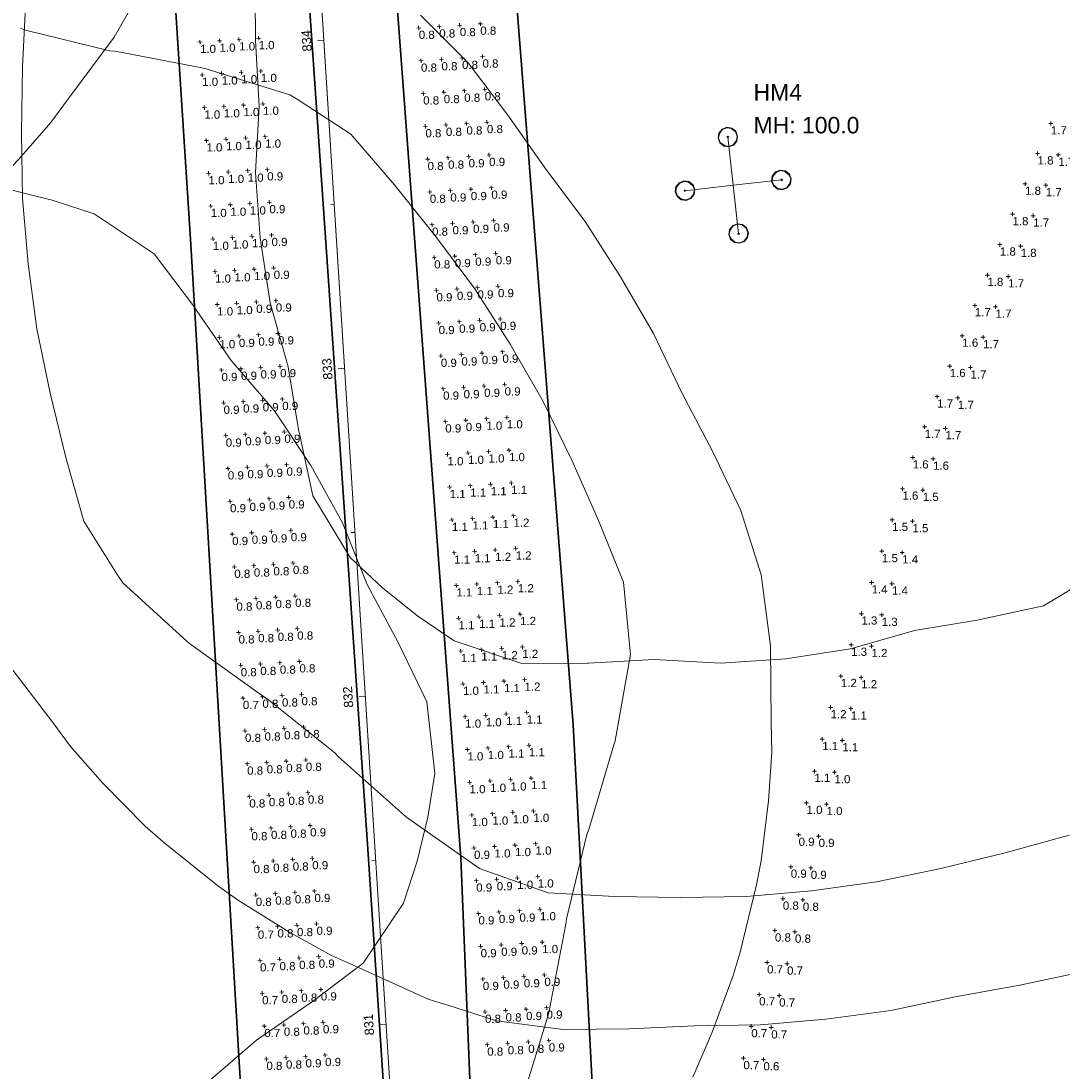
# Model space of a CAD drawing. Extents: x 11759 to 13757, y -2685 to 8839.
# Tile 25 of 55: x 12760 to 13076, y 5512 to 5832. Entities that reach past the tile are written whole.
import ezdxf

# ---------------------------------------------------------------- set-up
doc = ezdxf.new("R2010")
doc.units = 0
doc.header["$MEASUREMENT"] = 0
for name, color, linetype, lineweight in [('AGI32-115446_BK001 - Copy -- 2023-Jan-03 22h-01m-38s-DRAWING', 7, 'Continuous', 0), ('AGI32-Project_1-CALCPTS', 7, 'Continuous', 0), ('AGI32-Project_1-LUMINAIRE', 7, 'Continuous', 0), ('AGI32-Project_1-MARKPOINT', 7, 'Continuous', 0), ('AGI32-Project_1-POLE_PENDANT', 7, 'Continuous', 0), ('AGI32-Project_1-STATISTICAL_AREA', 7, 'Continuous', 0), ('AGI32-Project_1-TEMPLATE', 7, 'Continuous', 0)]:
    doc.layers.add(name, color=color, linetype=linetype, lineweight=lineweight)
doc.styles.add('AGI32-Arial', font='arial.ttf')

# ---------------------------------------------------------------- blocks, each defined once
blk = doc.blocks.new('AGI32-ID1buv4w-Project_1-STATISTICAL_AREA-US 23 NB - Overall')
at = {"layer": 'AGI32-Project_1-STATISTICAL_AREA', "color": 7, "linetype": 'Continuous', "lineweight": 30}
for p, q in [((709.75, 3984.46), (679.36, 4461.75)), ((734.91, 4216.29), (763.51, 3802.04)), ((732.99, 3591.78), (709.75, 3984.46)), ((763.51, 3802.04), (783.05, 3512.2))]:
    blk.add_line(p, q, dxfattribs=at)
blk = doc.blocks.new('AGI32-ID1buv4w-Project_1-STATISTICAL_AREA-US 23 SB - Overall')
at = {"layer": 'AGI32-Project_1-STATISTICAL_AREA', "color": 7, "linetype": 'Continuous', "lineweight": 30}
for p, q in [((764.57, 4163.22), (791.98, 3797.95)), ((826.09, 3838.43), (807.97, 4070.58)), ((839.43, 3588.64), (826.09, 3838.43)), ((791.98, 3797.95), (806.28, 3447.58))]:
    blk.add_line(p, q, dxfattribs=at)
blk = doc.blocks.new('AGI32-ID1buv4w-Project_1-LUMINAIRE-HM4_Template2')
at = {"layer": 'AGI32-Project_1-TEMPLATE', "color": 5, "linetype": 'ByBlock', "lineweight": 0}
for p, q in [((138.58, 159.52, -100), (139.58, 158.23, -100)), ((139.58, 158.23, -100), (158.23, 139.58, -100)), ((158.23, 139.58, -100), (159.52, 138.58, -100)), ((159.52, 138.58, -100), (179.46, 120.57, -100)), ((179.46, 120.57, -100), (180.41, 119.64, -100)), ((180.41, 119.64, -100), (198.01, 99.7, -100)), ((198.01, 99.7, -100), (199.4, 96.98, -100)), ((199.4, 96.98, -100), (207.72, 79.76, -100)), ((-210.98, 59.82, -100), (-207.72, 79.76, -100)), ((207.72, 79.76, -100), (210.98, 59.82, -100)), ((-213.54, 39.88, -100), (-210.98, 59.82, -100)), ((210.98, 59.82, -100), (213.54, 39.88, -100)), ((-215.43, 19.94, -100), (-213.54, 39.88, -100)), ((213.54, 39.88, -100), (215.43, 19.94, -100)), ((-215.91, 0, -100), (-215.43, 19.94, -100)), ((215.43, 19.94, -100), (215.91, 0, -100)), ((-215.43, -19.94, -100), (-215.91, 0, -100)), ((215.91, 0, -100), (215.43, -19.94, -100)), ((-213.54, -39.88, -100), (-215.43, -19.94, -100)), ((215.43, -19.94, -100), (213.54, -39.88, -100)), ((-210.98, -59.82, -100), (-213.54, -39.88, -100)), ((213.54, -39.88, -100), (210.98, -59.82, -100)), ((-207.72, -79.76, -100), (-210.98, -59.82, -100)), ((210.98, -59.82, -100), (207.72, -79.76, -100)), ((-199.4, -96.98, -100), (-207.72, -79.76, -100)), ((207.72, -79.76, -100), (199.4, -96.98, -100)), ((-198.01, -99.7, -100), (-199.4, -96.98, -100)), ((199.4, -96.98, -100), (198.01, -99.7, -100)), ((-180.41, -119.64, -100), (-198.01, -99.7, -100)), ((198.01, -99.7, -100), (180.41, -119.64, -100)), ((-179.46, -120.57, -100), (-180.41, -119.64, -100)), ((-159.52, -138.58, -100), (-179.46, -120.57, -100)), ((179.46, -120.57, -100), (159.52, -138.58, -100)), ((180.41, -119.64, -100), (179.46, -120.57, -100)), ((-158.23, -139.58, -100), (-159.52, -138.58, -100)), ((-139.58, -158.23, -100), (-158.23, -139.58, -100)), ((158.23, -139.58, -100), (139.58, -158.23, -100)), ((159.52, -138.58, -100), (158.23, -139.58, -100)), ((-138.58, -159.52, -100), (-139.58, -158.23, -100)), ((-120.57, -179.46, -100), (-138.58, -159.52, -100)), ((138.58, -159.52, -100), (120.57, -179.46, -100)), ((139.58, -158.23, -100), (138.58, -159.52, -100)), ((-119.64, -180.41, -100), (-120.57, -179.46, -100)), ((-99.7, -198.01, -100), (-119.64, -180.41, -100)), ((119.64, -180.41, -100), (99.7, -198.01, -100)), ((120.57, -179.46, -100), (119.64, -180.41, -100)), ((-96.98, -199.4, -100), (-99.7, -198.01, -100)), ((-79.76, -207.72, -100), (-96.98, -199.4, -100)), ((-59.82, -210.98, -100), (-79.76, -207.72, -100)), ((79.76, -207.72, -100), (59.82, -210.98, -100)), ((-39.88, -213.54, -100), (-59.82, -210.98, -100)), ((-19.94, -215.43, -100), (-39.88, -213.54, -100)), ((39.88, -213.54, -100), (19.94, -215.43, -100)), ((59.82, -210.98, -100), (39.88, -213.54, -100)), ((0, -215.91, -100), (-19.94, -215.43, -100)), ((19.94, -215.43, -100), (0, -215.91, -100))]:
    blk.add_line(p, q, dxfattribs=at)
at = {"layer": 'AGI32-Project_1-TEMPLATE', "color": 3, "linetype": 'ByBlock', "lineweight": 0}
for p, q in [((109.89, 119.64, -100), (119.64, 109.89, -100)), ((119.64, 109.89, -100), (128.36, 99.7, -100)), ((128.36, 99.7, -100), (137.62, 79.76, -100)), ((-139.58, 60.05, -100), (-137.62, 79.76, -100)), ((137.62, 79.76, -100), (139.58, 60.05, -100)), ((-140.7, 39.88, -100), (-139.61, 59.82, -100)), ((-139.61, 59.82, -100), (-139.58, 60.05, -100)), ((139.58, 60.05, -100), (139.61, 59.82, -100)), ((139.61, 59.82, -100), (140.7, 39.88, -100)), ((-144.04, 19.94, -100), (-140.7, 39.88, -100)), ((140.7, 39.88, -100), (144.04, 19.94, -100)), ((-144.89, 0, -100), (-144.04, 19.94, -100)), ((144.04, 19.94, -100), (144.89, 0, -100)), ((-144.04, -19.94, -100), (-144.89, 0, -100)), ((144.89, 0, -100), (144.04, -19.94, -100)), ((-140.7, -39.88, -100), (-144.04, -19.94, -100)), ((144.04, -19.94, -100), (140.7, -39.88, -100)), ((-139.61, -59.82, -100), (-140.7, -39.88, -100)), ((140.7, -39.88, -100), (139.61, -59.82, -100)), ((-139.58, -60.05, -100), (-139.61, -59.82, -100)), ((-137.62, -79.76, -100), (-139.58, -60.05, -100)), ((139.58, -60.05, -100), (137.62, -79.76, -100)), ((139.61, -59.82, -100), (139.58, -60.05, -100)), ((-128.36, -99.7, -100), (-137.62, -79.76, -100)), ((137.62, -79.76, -100), (128.36, -99.7, -100)), ((-119.64, -109.89, -100), (-128.36, -99.7, -100)), ((128.36, -99.7, -100), (119.64, -109.89, -100)), ((-109.89, -119.64, -100), (-119.64, -109.89, -100)), ((119.64, -109.89, -100), (109.89, -119.64, -100)), ((-99.7, -128.36, -100), (-109.89, -119.64, -100)), ((109.89, -119.64, -100), (99.7, -128.36, -100)), ((-79.76, -137.62, -100), (-99.7, -128.36, -100)), ((99.7, -128.36, -100), (79.76, -137.62, -100)), ((-60.05, -139.58, -100), (-79.76, -137.62, -100)), ((-59.82, -139.61, -100), (-60.05, -139.58, -100)), ((-39.88, -140.7, -100), (-59.82, -139.61, -100)), ((59.82, -139.61, -100), (39.88, -140.7, -100)), ((60.05, -139.58, -100), (59.82, -139.61, -100)), ((79.76, -137.62, -100), (60.05, -139.58, -100)), ((-19.94, -144.04, -100), (-39.88, -140.7, -100)), ((39.88, -140.7, -100), (19.94, -144.04, -100)), ((0, -144.89, -100), (-19.94, -144.04, -100)), ((19.94, -144.04, -100), (0, -144.89, -100))]:
    blk.add_line(p, q, dxfattribs=at)
at = {"layer": 'AGI32-Project_1-TEMPLATE', "color": 1, "linetype": 'ByBlock', "lineweight": 0}
for p, q in [((244.62, 99.7, -100), (249.5, 79.76, -100)), ((249.5, 79.76, -100), (251.5, 59.82, -100)), ((251.5, 59.82, -100), (252.8, 39.88, -100)), ((252.8, 39.88, -100), (254.78, 19.94, -100)), ((254.78, 19.94, -100), (255.18, 0, -100)), ((255.18, 0, -100), (254.78, -19.94, -100)), ((254.78, -19.94, -100), (252.8, -39.88, -100)), ((252.8, -39.88, -100), (251.5, -59.82, -100)), ((251.5, -59.82, -100), (249.5, -79.76, -100)), ((249.5, -79.76, -100), (244.62, -99.7, -100)), ((244.62, -99.7, -100), (239.28, -111.77, -100)), ((239.28, -111.77, -100), (235.83, -119.64, -100)), ((-223.87, -139.58, -100), (-235.83, -119.64, -100)), ((235.83, -119.64, -100), (223.87, -139.58, -100)), ((-219.34, -147.4, -100), (-223.87, -139.58, -100)), ((223.87, -139.58, -100), (219.34, -147.4, -100)), ((-210.76, -159.52, -100), (-219.34, -147.4, -100)), ((219.34, -147.4, -100), (210.76, -159.52, -100)), ((-199.4, -173.98, -100), (-210.76, -159.52, -100)), ((210.76, -159.52, -100), (199.4, -173.98, -100)), ((-194.39, -179.46, -100), (-199.4, -173.98, -100)), ((199.4, -173.98, -100), (194.39, -179.46, -100)), ((-179.46, -194.39, -100), (-194.39, -179.46, -100)), ((194.39, -179.46, -100), (179.46, -194.39, -100)), ((-173.98, -199.4, -100), (-179.46, -194.39, -100)), ((179.46, -194.39, -100), (173.98, -199.4, -100)), ((-159.52, -210.76, -100), (-173.98, -199.4, -100)), ((173.98, -199.4, -100), (159.52, -210.76, -100)), ((-147.4, -219.34, -100), (-159.52, -210.76, -100)), ((159.52, -210.76, -100), (147.4, -219.34, -100)), ((-139.58, -223.87, -100), (-147.4, -219.34, -100)), ((-119.64, -235.83, -100), (-139.58, -223.87, -100)), ((-111.77, -239.28, -100), (-119.64, -235.83, -100)), ((-99.7, -244.62, -100), (-111.77, -239.28, -100)), ((-79.76, -249.5, -100), (-99.7, -244.62, -100)), ((-59.82, -251.5, -100), (-79.76, -249.5, -100)), ((-39.88, -252.8, -100), (-59.82, -251.5, -100)), ((59.82, -251.5, -100), (39.88, -252.8, -100)), ((79.76, -249.5, -100), (59.82, -251.5, -100)), ((-19.94, -254.78, -100), (-39.88, -252.8, -100)), ((0, -255.18, -100), (-19.94, -254.78, -100)), ((19.94, -254.78, -100), (0, -255.18, -100)), ((39.88, -252.8, -100), (19.94, -254.78, -100))]:
    blk.add_line(p, q, dxfattribs=at)
blk = doc.blocks.new('AGI32-ID1buv4w-Project_1-LUMINAIRE-HM4_94')
at = {"layer": 'AGI32-Project_1-TEMPLATE', "color": 7, "linetype": 'ByBlock', "lineweight": 0}
blk.add_blockref('AGI32-ID1buv4w-Project_1-LUMINAIRE-HM4_Template2', (0, 0), dxfattribs=at)
blk = doc.blocks.new('AGI32-ID1buv4w-Project_1-LUMINAIRE-HM4_Symbol')
at = {"layer": 'AGI32-Project_1-LUMINAIRE', "color": 7, "linetype": 'ByBlock', "lineweight": 0}
for p, q in [((-0.87, 0.5), (-1, 0)), ((-0.87, 0.5, -0.3), (-1, 0, -0.3)), ((-1, 0), (-0.87, 0.5)), ((-1, 0), (-0.87, -0.5)), ((-1, 0, -0.3), (-1, 0)), ((-1, 0, -0.3), (-0.87, -0.5, -0.3)), ((-0.87, -0.5), (-1, 0)), ((-1, 0), (-1, 0, -0.3)), ((-0.82, 0.45, -0.3), (-0.95, 0, -0.3)), ((-0.95, 0, -0.3), (-0.82, -0.45, -0.3)), ((-0.5, 0.87), (-0.87, 0.5)), ((-0.5, 0.87, -0.3), (-0.87, 0.5, -0.3)), ((-0.87, 0.5), (-0.5, 0.87)), ((-0.87, 0.5, -0.3), (-0.87, 0.5)), ((-0.87, 0.5), (-0.87, 0.5, -0.3)), ((-0.45, 0.82, -0.3), (-0.82, 0.45, -0.3)), ((0, 1), (-0.5, 0.87)), ((0, 1, -0.3), (-0.5, 0.87, -0.3)), ((-0.5, 0.87), (0, 1)), ((-0.5, 0.87, -0.3), (-0.5, 0.87)), ((-0.5, 0.87), (-0.5, 0.87, -0.3)), ((0, 0.95, -0.3), (-0.45, 0.82, -0.3)), ((-0.1, 0), (0.1, 0)), ((0.5, 0.87), (0, 1)), ((0.5, 0.87, -0.3), (0, 1, -0.3)), ((0, 1, -0.3), (0, 1)), ((0, 1), (0.5, 0.87)), ((0, 1), (0, 1, -0.3)), ((0.45, 0.82, -0.3), (0, 0.95, -0.3)), ((0, -0.1), (0, 0.1)), ((0, 0.1), (0.1, 0)), ((0, -0.1), (0.1, 0)), ((0.82, 0.45, -0.3), (0.45, 0.82, -0.3)), ((0.87, 0.5), (0.5, 0.87)), ((0.87, 0.5, -0.3), (0.5, 0.87, -0.3)), ((0.5, 0.87, -0.3), (0.5, 0.87)), ((0.5, 0.87), (0.87, 0.5)), ((0.5, 0.87), (0.5, 0.87, -0.3)), ((0.95, 0, -0.3), (0.82, 0.45, -0.3)), ((0.82, -0.45, -0.3), (0.95, 0, -0.3)), ((1, 0), (0.87, 0.5)), ((1, 0, -0.3), (0.87, 0.5, -0.3)), ((0.87, 0.5, -0.3), (0.87, 0.5)), ((0.87, 0.5), (1, 0)), ((0.87, 0.5), (0.87, 0.5, -0.3)), ((0.87, -0.5), (1, 0)), ((0.87, -0.5, -0.3), (1, 0, -0.3)), ((1, 0), (0.87, -0.5)), ((1, 0), (1, 0, -0.3)), ((1, 0, -0.3), (1, 0)), ((-0.87, -0.5), (-0.5, -0.87)), ((-0.87, -0.5, -0.3), (-0.87, -0.5)), ((-0.87, -0.5, -0.3), (-0.5, -0.87, -0.3)), ((-0.5, -0.87), (-0.87, -0.5)), ((-0.87, -0.5), (-0.87, -0.5, -0.3)), ((-0.82, -0.45, -0.3), (-0.45, -0.82, -0.3)), ((-0.5, -0.87), (0, -1)), ((-0.5, -0.87, -0.3), (-0.5, -0.87)), ((-0.5, -0.87, -0.3), (0, -1, -0.3)), ((0, -1), (-0.5, -0.87)), ((-0.5, -0.87), (-0.5, -0.87, -0.3)), ((-0.45, -0.82, -0.3), (0, -0.95, -0.3)), ((0, -0.95, -0.3), (0.45, -0.82, -0.3)), ((0, -1), (0.5, -0.87)), ((0, -1, -0.3), (0.5, -0.87, -0.3)), ((0.5, -0.87), (0, -1)), ((0, -1, -0.3), (0, -1)), ((0, -1), (0, -1, -0.3)), ((0.45, -0.82, -0.3), (0.82, -0.45, -0.3)), ((0.5, -0.87), (0.87, -0.5)), ((0.5, -0.87, -0.3), (0.87, -0.5, -0.3)), ((0.87, -0.5), (0.5, -0.87)), ((0.5, -0.87, -0.3), (0.5, -0.87)), ((0.5, -0.87), (0.5, -0.87, -0.3)), ((0.87, -0.5, -0.3), (0.87, -0.5)), ((0.87, -0.5), (0.87, -0.5, -0.3))]:
    blk.add_line(p, q, dxfattribs=at)
blk = doc.blocks.new('AGI32-ID1buv4w-Project_1-LUMINAIRE-HM4_92-1')
at = {"layer": 'AGI32-Project_1-LUMINAIRE', "color": 7, "linetype": 'ByBlock', "lineweight": 0, "xscale": 3, "yscale": 3, "zscale": 3}
blk.add_blockref('AGI32-ID1buv4w-Project_1-LUMINAIRE-HM4_Symbol', (0, 0), dxfattribs=at)
blk = doc.blocks.new('AGI32-ID1buv4w-Project_1-LUMINAIRE-HM4_92-2')
at = {"layer": 'AGI32-Project_1-LUMINAIRE', "color": 7, "linetype": 'ByBlock', "lineweight": 0, "xscale": 3, "yscale": 3, "zscale": 3}
blk.add_blockref('AGI32-ID1buv4w-Project_1-LUMINAIRE-HM4_Symbol', (0, 0), dxfattribs=at)
blk = doc.blocks.new('AGI32-ID1buv4w-Project_1-LUMINAIRE-HM4_92-3')
at = {"layer": 'AGI32-Project_1-LUMINAIRE', "color": 7, "linetype": 'ByBlock', "lineweight": 0, "xscale": 3, "yscale": 3, "zscale": 3}
blk.add_blockref('AGI32-ID1buv4w-Project_1-LUMINAIRE-HM4_Symbol', (0, 0), dxfattribs=at)
blk = doc.blocks.new('AGI32-ID1buv4w-Project_1-LUMINAIRE-HM4_92-4')
at = {"layer": 'AGI32-Project_1-LUMINAIRE', "color": 7, "linetype": 'ByBlock', "lineweight": 0, "xscale": 3, "yscale": 3, "zscale": 3}
blk.add_blockref('AGI32-ID1buv4w-Project_1-LUMINAIRE-HM4_Symbol', (0, 0), dxfattribs=at)
blk = doc.blocks.new('AGI32-ID1buv4w-Project_1-LUMINAIRE-HM4_92_Labels')
at = {"layer": 'AGI32-Project_1-LUMINAIRE', "color": 7, "linetype": 'ByBlock', "lineweight": 0, "char_height": 5, "attachment_point": 1, "style": 'AGI32-Arial'}
for s, insert in [('HM4', (6.18, 30.8, 100)), ('MH: 100.0', (6.18, 20.8, 100))]:
    blk.add_mtext(s, dxfattribs=dict(at, insert=insert))
blk = doc.blocks.new('AGI32-ID1buv4w-Project_1-LUMINAIRE-HM4_92')
at = {"layer": 'AGI32-Project_1-POLE_PENDANT', "color": 7, "linetype": 'ByBlock', "lineweight": 0}
for q in [(0, 14.751), (-14.751, 0), (14.751, 0), (0, -14.751), (0, 0, -100)]:
    blk.add_line((0, 0), q, dxfattribs=at)
at = {"layer": 'AGI32-Project_1-LUMINAIRE', "color": 7, "linetype": 'ByBlock', "lineweight": 0}
for name, p, rotation in [('AGI32-ID1buv4w-Project_1-LUMINAIRE-HM4_92_Labels', (0, 0, -100), 353.6589944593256), ('AGI32-ID1buv4w-Project_1-LUMINAIRE-HM4_92-2', (0, 14.751), 90.00007750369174), ('AGI32-ID1buv4w-Project_1-LUMINAIRE-HM4_92-3', (-14.751, 0), 180.0001550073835), ('AGI32-ID1buv4w-Project_1-LUMINAIRE-HM4_92-4', (0, -14.751), 270.0002325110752)]:
    blk.add_blockref(name, p, dxfattribs=dict(at, rotation=rotation))
blk.add_blockref('AGI32-ID1buv4w-Project_1-LUMINAIRE-HM4_92-1', (14.751, 0), dxfattribs=at)
at = {"layer": 'AGI32-Project_1-TEMPLATE', "color": 7, "linetype": 'ByBlock', "lineweight": 0}
blk.add_blockref('AGI32-ID1buv4w-Project_1-LUMINAIRE-HM4_Template2', (0, 0), dxfattribs=at)
blk = doc.blocks.new('AGI32-ID1buv4w-Project_1-LUMINAIRE-HM4_93')
at = {"layer": 'AGI32-Project_1-TEMPLATE', "color": 7, "linetype": 'ByBlock', "lineweight": 0}
blk.add_blockref('AGI32-ID1buv4w-Project_1-LUMINAIRE-HM4_Template2', (0, 0), dxfattribs=at)
blk = doc.blocks.new('AGI32-ID1buv4w-MARKPOINT')
at = {"layer": 'AGI32-Project_1-MARKPOINT', "color": 0, "linetype": 'Continuous', "lineweight": 0}
for p, q in [((-0.125, 0), (0.125, 0)), ((0, -0.125), (0, 0.125))]:
    blk.add_line(p, q, dxfattribs=at)
blk = doc.blocks.new('AGI32-ID1buv4w-Project_1-CALCPTS-US 23 NB - Ramp A')
at = {"layer": 'AGI32-Project_1-MARKPOINT', "color": 6, "linetype": 'Continuous', "lineweight": 0, "xscale": 5, "yscale": 5, "zscale": 5}
for p in [(971.51, 4021.33), (967.45, 4012.19), (973.77, 4011.76), (963.64, 4002.95), (969.95, 4002.52), (959.82, 3993.71), (966.13, 3993.28), (956, 3984.46), (962.31, 3984.03), (952.18, 3975.22), (958.49, 3974.79), (948.36, 3965.98), (954.68, 3965.55), (944.54, 3956.74), (950.86, 3956.31), (940.72, 3947.5), (947.04, 3947.07), (936.91, 3938.25), (943.22, 3937.82), (933.09, 3929.01), (939.4, 3928.58), (929.45, 3919.7), (935.64, 3919.32), (926.33, 3910.2), (932.52, 3909.82), (923.2, 3900.7), (929.39, 3900.32), (920.08, 3891.2), (926.27, 3890.82), (916.96, 3881.7), (923.15, 3881.32), (913.84, 3872.2), (920.03, 3871.82), (910.72, 3862.7), (916.91, 3862.32), (907.6, 3853.2), (913.79, 3852.82), (904.48, 3843.7), (910.66, 3843.32), (901.94, 3834.03), (908.04, 3833.67), (899.54, 3824.32), (905.64, 3823.97), (897.14, 3814.62), (903.23, 3814.26), (894.74, 3804.91), (900.83, 3804.55), (892.34, 3795.2), (898.43, 3794.84), (889.94, 3785.49), (896.03, 3785.14), (887.53, 3775.79), (893.63, 3775.43), (885.13, 3766.08), (891.22, 3765.72), (882.73, 3756.37), (888.82, 3756.01), (880.33, 3746.66), (886.42, 3746.31), (877.93, 3736.96), (884.02, 3736.6)]:
    blk.add_blockref('AGI32-ID1buv4w-MARKPOINT', p, dxfattribs=at)
at = {"layer": 'AGI32-Project_1-CALCPTS', "color": 6, "linetype": 'Continuous', "lineweight": 0, "char_height": 2.5, "attachment_point": 1, "style": 'AGI32-Arial'}
for s, insert in [('1.7', (971.51, 4020.49)), ('1.8', (967.45, 4011.36)), ('1.7', (973.77, 4010.93)), ('1.8', (963.64, 4002.12)), ('1.7', (969.95, 4001.68)), ('1.8', (959.82, 3992.87)), ('1.7', (966.13, 3992.44)), ('1.8', (956, 3983.63)), ('1.8', (962.31, 3983.2)), ('1.8', (952.18, 3974.39)), ('1.7', (958.49, 3973.96)), ('1.7', (948.36, 3965.15)), ('1.7', (954.68, 3964.72)), ('1.6', (944.54, 3955.9)), ('1.7', (950.86, 3955.47)), ('1.6', (940.72, 3946.66)), ('1.7', (947.04, 3946.23)), ('1.7', (936.91, 3937.42)), ('1.7', (943.22, 3936.99)), ('1.7', (933.09, 3928.18)), ('1.7', (939.4, 3927.75)), ('1.6', (929.45, 3918.87)), ('1.6', (935.64, 3918.49)), ('1.6', (926.33, 3909.37)), ('1.5', (932.52, 3908.99)), ('1.5', (923.2, 3899.87)), ('1.5', (929.39, 3899.48)), ('1.5', (920.08, 3890.37)), ('1.4', (926.27, 3889.98)), ('1.4', (916.96, 3880.87)), ('1.4', (923.15, 3880.48)), ('1.3', (913.84, 3871.37)), ('1.3', (920.03, 3870.98)), ('1.3', (910.72, 3861.87)), ('1.2', (916.91, 3861.48)), ('1.2', (907.6, 3852.37)), ('1.2', (913.79, 3851.98)), ('1.2', (904.48, 3842.87)), ('1.1', (910.66, 3842.48)), ('1.1', (901.94, 3833.2)), ('1.1', (908.04, 3832.84)), ('1.1', (899.54, 3823.49)), ('1.0', (905.64, 3823.13)), ('1.0', (897.14, 3813.78)), ('1.0', (903.23, 3813.43)), ('0.9', (894.74, 3804.07)), ('0.9', (900.83, 3803.72)), ('0.9', (892.34, 3794.37)), ('0.9', (898.43, 3794.01)), ('0.8', (889.94, 3784.66)), ('0.8', (896.03, 3784.3)), ('0.8', (887.53, 3774.95)), ('0.8', (893.63, 3774.6)), ('0.7', (885.13, 3765.25)), ('0.7', (891.22, 3764.89)), ('0.7', (882.73, 3755.54)), ('0.7', (888.82, 3755.18)), ('0.7', (880.33, 3745.83)), ('0.7', (886.42, 3745.47)), ('0.7', (877.93, 3736.12)), ('0.6', (884.02, 3735.77))]:
    blk.add_mtext(s, dxfattribs=dict(at, insert=insert))
blk = doc.blocks.new('AGI32-ID1buv4w-Project_1-CALCPTS-US 23 NB - STA 829+00 TO STA 837+50_Luminance')
at = {"layer": 'AGI32-Project_1-MARKPOINT', "color": 154, "linetype": 'Continuous', "lineweight": 0, "xscale": 5, "yscale": 5, "zscale": 5, "rotation": 93.85508418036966}
for p in [(779.15, 4050.38), (785.39, 4050.8), (791.63, 4051.22), (797.87, 4051.64), (779.82, 4040.4), (786.06, 4040.82), (792.31, 4041.24), (798.55, 4041.67), (780.5, 4030.43), (786.74, 4030.85), (792.98, 4031.27), (799.22, 4031.69), (787.41, 4020.87), (793.65, 4021.29), (799.89, 4021.71), (781.17, 4020.45), (794.32, 4011.31), (800.56, 4011.73), (781.84, 4010.47), (788.08, 4010.89), (801.24, 4001.76), (782.51, 4000.49), (788.75, 4000.91), (794.99, 4001.34), (783.18, 3990.52), (789.42, 3990.94), (795.67, 3991.36), (801.91, 3991.78), (783.86, 3980.54), (790.1, 3980.96), (796.34, 3981.38), (802.58, 3981.8), (784.53, 3970.56), (790.77, 3970.98), (797.01, 3971.4), (803.25, 3971.82), (785.2, 3960.59), (791.44, 3961.01), (797.68, 3961.43), (803.92, 3961.85), (785.87, 3950.61), (792.11, 3951.03), (798.35, 3951.45), (804.6, 3951.87), (792.79, 3941.05), (799.03, 3941.47), (805.27, 3941.89), (786.55, 3940.63), (799.7, 3931.49), (805.94, 3931.91), (787.22, 3930.65), (793.46, 3931.07), (806.61, 3921.94), (787.89, 3920.68), (794.13, 3921.1), (800.37, 3921.52), (788.56, 3910.7), (794.8, 3911.12), (801.04, 3911.54), (807.28, 3911.96), (789.24, 3900.72), (795.48, 3901.14), (801.72, 3901.56), (807.96, 3901.98), (789.91, 3890.74), (796.15, 3891.16), (802.39, 3891.59), (808.63, 3892.01), (790.58, 3880.77), (796.82, 3881.19), (803.06, 3881.61), (809.3, 3882.03), (791.25, 3870.79), (797.49, 3871.21), (803.73, 3871.63), (809.97, 3872.05), (798.17, 3861.23), (804.41, 3861.65), (810.65, 3862.07), (791.92, 3860.81), (805.08, 3851.68), (811.32, 3852.1), (792.6, 3850.83), (798.84, 3851.26), (811.99, 3842.12), (793.27, 3840.86), (799.51, 3841.28), (805.75, 3841.7), (793.94, 3830.88), (800.18, 3831.3), (806.42, 3831.72), (812.66, 3832.14), (794.61, 3820.9), (800.85, 3821.32), (807.09, 3821.74), (813.34, 3822.16), (795.29, 3810.93), (801.53, 3811.34), (807.77, 3811.77), (814.01, 3812.19), (795.96, 3800.95), (802.2, 3801.37), (808.44, 3801.79), (814.68, 3802.21), (796.63, 3790.97), (802.87, 3791.39), (809.11, 3791.81), (815.35, 3792.23), (803.54, 3781.41), (809.78, 3781.83), (816.02, 3782.25), (797.3, 3780.99), (810.46, 3771.86), (816.7, 3772.28), (797.98, 3771.01), (804.22, 3771.44), (817.37, 3762.3), (798.65, 3761.04), (804.89, 3761.46), (811.13, 3761.88), (799.32, 3751.06), (805.56, 3751.48), (811.8, 3751.9), (818.04, 3752.32), (799.99, 3741.08), (806.23, 3741.5), (812.47, 3741.92), (818.71, 3742.34)]:
    blk.add_blockref('AGI32-ID1buv4w-MARKPOINT', p, dxfattribs=at)
at = {"layer": 'AGI32-Project_1-CALCPTS', "color": 154, "linetype": 'Continuous', "lineweight": 0, "char_height": 2.5, "attachment_point": 1, "style": 'AGI32-Arial'}
for s, insert in [('0.8', (791.63, 4050.39)), ('0.8', (797.87, 4050.81)), ('0.8', (779.15, 4049.55)), ('0.8', (785.39, 4049.97)), ('0.8', (798.55, 4040.83)), ('0.8', (779.82, 4039.57)), ('0.8', (786.06, 4039.99)), ('0.8', (792.31, 4040.41)), ('0.8', (780.5, 4029.59)), ('0.8', (786.74, 4030.01)), ('0.8', (792.98, 4030.43)), ('0.8', (799.22, 4030.85)), ('0.8', (781.17, 4019.62)), ('0.8', (787.41, 4020.04)), ('0.8', (793.65, 4020.46)), ('0.8', (799.89, 4020.88)), ('0.8', (781.84, 4009.64)), ('0.8', (788.08, 4010.06)), ('0.9', (794.32, 4010.48)), ('0.9', (800.56, 4010.9)), ('0.8', (782.51, 3999.66)), ('0.9', (788.75, 4000.08)), ('0.9', (794.99, 4000.5)), ('0.9', (801.24, 4000.92)), ('0.8', (783.18, 3989.68)), ('0.9', (789.42, 3990.1)), ('0.9', (795.67, 3990.52)), ('0.9', (801.91, 3990.95)), ('0.9', (790.1, 3980.13)), ('0.9', (796.34, 3980.55)), ('0.9', (802.58, 3980.97)), ('0.8', (783.86, 3979.71)), ('0.9', (797.01, 3970.57)), ('0.9', (803.25, 3970.99)), ('0.9', (784.53, 3969.73)), ('0.9', (790.77, 3970.15)), ('0.9', (803.92, 3961.01)), ('0.9', (785.2, 3959.75)), ('0.9', (791.44, 3960.17)), ('0.9', (797.68, 3960.59)), ('0.9', (785.87, 3949.77)), ('0.9', (792.11, 3950.19)), ('0.9', (798.35, 3950.62)), ('0.9', (804.6, 3951.04)), ('0.9', (786.55, 3939.8)), ('0.9', (792.79, 3940.22)), ('0.9', (799.03, 3940.64)), ('0.9', (805.27, 3941.06)), ('0.9', (787.22, 3929.82)), ('0.9', (793.46, 3930.24)), ('1.0', (799.7, 3930.66)), ('1.0', (805.94, 3931.08)), ('1.0', (787.89, 3919.84)), ('1.0', (794.13, 3920.26)), ('1.0', (800.37, 3920.68)), ('1.0', (806.61, 3921.1)), ('1.1', (788.56, 3909.86)), ('1.1', (794.8, 3910.29)), ('1.1', (801.04, 3910.71)), ('1.1', (807.28, 3911.13)), ('1.1', (795.48, 3900.31)), ('1.1', (801.72, 3900.73)), ('1.2', (807.96, 3901.15)), ('1.1', (789.24, 3899.89)), ('1.2', (802.39, 3890.75)), ('1.2', (808.63, 3891.17)), ('1.1', (789.91, 3889.91)), ('1.1', (796.15, 3890.33)), ('1.2', (809.3, 3881.19)), ('1.1', (790.58, 3879.93)), ('1.1', (796.82, 3880.35)), ('1.2', (803.06, 3880.77)), ('1.1', (791.25, 3869.96)), ('1.1', (797.49, 3870.38)), ('1.2', (803.73, 3870.8)), ('1.2', (809.97, 3871.22)), ('1.1', (791.92, 3859.98)), ('1.1', (798.17, 3860.4)), ('1.2', (804.41, 3860.82)), ('1.2', (810.65, 3861.24)), ('1.0', (792.6, 3850)), ('1.1', (798.84, 3850.42)), ('1.1', (805.08, 3850.84)), ('1.2', (811.32, 3851.26)), ('1.0', (793.27, 3840.02)), ('1.0', (799.51, 3840.44)), ('1.1', (805.75, 3840.86)), ('1.1', (811.99, 3841.28)), ('1.0', (793.94, 3830.05)), ('1.0', (800.18, 3830.47)), ('1.1', (806.42, 3830.89)), ('1.1', (812.66, 3831.31)), ('1.0', (800.85, 3820.49)), ('1.0', (807.09, 3820.91)), ('1.1', (813.34, 3821.33)), ('1.0', (794.61, 3820.07)), ('1.0', (807.77, 3810.93)), ('1.0', (814.01, 3811.35)), ('1.0', (795.29, 3810.09)), ('1.0', (801.53, 3810.51)), ('1.0', (814.68, 3801.38)), ('0.9', (795.96, 3800.11)), ('1.0', (802.2, 3800.53)), ('1.0', (808.44, 3800.95)), ('0.9', (796.63, 3790.14)), ('0.9', (802.87, 3790.56)), ('1.0', (809.11, 3790.98)), ('1.0', (815.35, 3791.4)), ('0.9', (797.3, 3780.16)), ('0.9', (803.54, 3780.58)), ('0.9', (809.78, 3781)), ('1.0', (816.02, 3781.42)), ('0.9', (797.98, 3770.18)), ('0.9', (804.22, 3770.6)), ('0.9', (810.46, 3771.02)), ('1.0', (816.7, 3771.44)), ('0.9', (798.65, 3760.2)), ('0.9', (804.89, 3760.62)), ('0.9', (811.13, 3761.05)), ('0.9', (817.37, 3761.47)), ('0.8', (799.32, 3750.23)), ('0.8', (805.56, 3750.65)), ('0.9', (811.8, 3751.07)), ('0.9', (818.04, 3751.49)), ('0.8', (806.23, 3740.67)), ('0.8', (812.47, 3741.09)), ('0.9', (818.71, 3741.51)), ('0.8', (799.99, 3740.25))]:
    blk.add_mtext(s, dxfattribs=dict(at, insert=insert))
blk = doc.blocks.new('AGI32-ID1buv4w-Project_1-CALCPTS-US 23 SB - STA 837+50 TO STA 829+00_Luminance')
at = {"layer": 'AGI32-Project_1-MARKPOINT', "color": 154, "linetype": 'Continuous', "lineweight": 0, "xscale": 5, "yscale": 5, "zscale": 5, "rotation": 273.7392494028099}
for p in [(718.53, 4046.47), (724.48, 4046.86), (730.42, 4047.25), (712.58, 4046.08), (725.13, 4036.88), (731.08, 4037.27), (713.23, 4036.1), (719.18, 4036.49), (731.73, 4027.29), (713.88, 4026.12), (719.83, 4026.51), (725.78, 4026.9), (714.53, 4016.15), (720.48, 4016.54), (726.43, 4016.92), (732.38, 4017.31), (715.18, 4006.17), (721.14, 4006.56), (727.08, 4006.95), (733.03, 4007.34), (715.84, 3996.19), (721.79, 3996.58), (727.74, 3996.97), (733.69, 3997.36), (716.49, 3986.21), (722.44, 3986.6), (728.39, 3986.99), (734.34, 3987.38), (717.14, 3976.23), (723.09, 3976.62), (729.04, 3977.01), (734.99, 3977.4), (723.74, 3966.64), (729.69, 3967.03), (735.64, 3967.42), (717.79, 3966.25), (730.34, 3957.05), (736.3, 3957.44), (718.45, 3956.27), (724.4, 3956.66), (736.95, 3947.46), (719.1, 3946.3), (725.05, 3946.68), (731, 3947.07), (719.75, 3936.32), (725.7, 3936.71), (731.65, 3937.09), (737.6, 3937.48), (720.4, 3926.34), (726.35, 3926.73), (732.3, 3927.12), (738.25, 3927.51), (721.06, 3916.36), (727, 3916.75), (732.95, 3917.14), (738.9, 3917.53), (721.71, 3906.38), (727.66, 3906.77), (733.61, 3907.16), (739.56, 3907.55), (722.36, 3896.4), (728.31, 3896.79), (734.26, 3897.18), (740.21, 3897.57), (728.96, 3886.81), (734.91, 3887.2), (740.86, 3887.59), (723.01, 3886.42), (735.56, 3877.22), (741.51, 3877.61), (723.66, 3876.45), (729.61, 3876.83), (742.16, 3867.63), (724.32, 3866.47), (730.26, 3866.86), (736.22, 3867.24), (724.97, 3856.49), (730.92, 3856.88), (736.87, 3857.26), (742.82, 3857.65), (725.62, 3846.51), (731.57, 3846.9), (737.52, 3847.29), (743.47, 3847.68), (726.27, 3836.53), (732.22, 3836.92), (738.17, 3837.31), (744.12, 3837.7), (726.92, 3826.55), (732.87, 3826.94), (738.82, 3827.33), (744.77, 3827.72), (727.58, 3816.57), (733.53, 3816.96), (739.48, 3817.35), (745.42, 3817.74), (734.18, 3806.98), (740.13, 3807.37), (746.08, 3807.76), (728.23, 3806.59), (740.78, 3797.39), (746.73, 3797.78), (728.88, 3796.61), (734.83, 3797), (747.38, 3787.8), (729.53, 3786.64), (735.48, 3787.03), (741.43, 3787.41), (730.19, 3776.66), (736.14, 3777.05), (742.09, 3777.43), (748.03, 3777.82), (730.84, 3766.68), (736.79, 3767.07), (742.74, 3767.46), (748.69, 3767.85), (731.49, 3756.7), (737.44, 3757.09), (743.39, 3757.48), (749.34, 3757.87), (732.14, 3746.72), (738.09, 3747.11), (744.04, 3747.5), (749.99, 3747.89), (732.79, 3736.74), (738.74, 3737.13), (744.69, 3737.52), (750.64, 3737.91)]:
    blk.add_blockref('AGI32-ID1buv4w-MARKPOINT', p, dxfattribs=at)
at = {"layer": 'AGI32-Project_1-CALCPTS', "color": 154, "linetype": 'Continuous', "lineweight": 0, "char_height": 2.5, "attachment_point": 1, "style": 'AGI32-Arial'}
for s, insert in [('1.0', (712.58, 4045.25)), ('1.0', (718.53, 4045.64)), ('1.0', (724.48, 4046.03)), ('1.0', (730.42, 4046.42)), ('1.0', (713.23, 4035.27)), ('1.0', (719.18, 4035.66)), ('1.0', (725.13, 4036.05)), ('1.0', (731.08, 4036.44)), ('1.0', (713.88, 4025.29)), ('1.0', (719.83, 4025.68)), ('1.0', (725.78, 4026.07)), ('1.0', (731.73, 4026.46)), ('1.0', (714.53, 4015.31)), ('1.0', (720.48, 4015.7)), ('1.0', (726.43, 4016.09)), ('1.0', (732.38, 4016.48)), ('1.0', (721.14, 4005.72)), ('1.0', (727.08, 4006.11)), ('0.9', (733.03, 4006.5)), ('1.0', (715.18, 4005.33)), ('1.0', (727.74, 3996.13)), ('0.9', (733.69, 3996.52)), ('1.0', (715.84, 3995.36)), ('1.0', (721.79, 3995.74)), ('0.9', (734.34, 3986.54)), ('1.0', (716.49, 3985.38)), ('1.0', (722.44, 3985.77)), ('1.0', (728.39, 3986.15)), ('1.0', (717.14, 3975.4)), ('1.0', (723.09, 3975.79)), ('1.0', (729.04, 3976.18)), ('0.9', (734.99, 3976.56)), ('1.0', (717.79, 3965.42)), ('1.0', (723.74, 3965.81)), ('0.9', (729.69, 3966.2)), ('0.9', (735.64, 3966.59)), ('1.0', (718.45, 3955.44)), ('0.9', (724.4, 3955.83)), ('0.9', (730.34, 3956.22)), ('0.9', (736.3, 3956.61)), ('0.9', (719.1, 3945.46)), ('0.9', (725.05, 3945.85)), ('0.9', (731, 3946.24)), ('0.9', (736.95, 3946.63)), ('0.9', (719.75, 3935.48)), ('0.9', (725.7, 3935.87)), ('0.9', (731.65, 3936.26)), ('0.9', (737.6, 3936.65)), ('0.9', (726.35, 3925.89)), ('0.9', (732.3, 3926.28)), ('0.9', (738.25, 3926.67)), ('0.9', (720.4, 3925.5)), ('0.9', (732.95, 3916.3)), ('0.9', (738.9, 3916.69)), ('0.9', (721.06, 3915.53)), ('0.9', (727, 3915.91)), ('0.9', (739.56, 3906.71)), ('0.9', (721.71, 3905.55)), ('0.9', (727.66, 3905.94)), ('0.9', (733.61, 3906.33)), ('0.9', (722.36, 3895.57)), ('0.9', (728.31, 3895.96)), ('0.9', (734.26, 3896.35)), ('0.9', (740.21, 3896.74)), ('0.8', (723.01, 3885.59)), ('0.8', (728.96, 3885.98)), ('0.8', (734.91, 3886.37)), ('0.8', (740.86, 3886.76)), ('0.8', (723.66, 3875.61)), ('0.8', (729.61, 3876)), ('0.8', (735.56, 3876.39)), ('0.8', (741.51, 3876.78)), ('0.8', (724.32, 3865.63)), ('0.8', (730.26, 3866.02)), ('0.8', (736.22, 3866.41)), ('0.8', (742.16, 3866.8)), ('0.8', (724.97, 3855.65)), ('0.8', (730.92, 3856.04)), ('0.8', (736.87, 3856.43)), ('0.8', (742.82, 3856.82)), ('0.8', (731.57, 3846.06)), ('0.8', (737.52, 3846.45)), ('0.8', (743.47, 3846.84)), ('0.7', (725.62, 3845.68)), ('0.8', (738.17, 3836.47)), ('0.8', (744.12, 3836.86)), ('0.8', (726.27, 3835.7)), ('0.8', (732.22, 3836.09)), ('0.8', (744.77, 3826.88)), ('0.8', (726.92, 3825.72)), ('0.8', (732.87, 3826.11)), ('0.8', (738.82, 3826.5)), ('0.8', (727.58, 3815.74)), ('0.8', (733.53, 3816.13)), ('0.8', (739.48, 3816.52)), ('0.8', (745.42, 3816.91)), ('0.8', (728.23, 3805.76)), ('0.8', (734.18, 3806.15)), ('0.8', (740.13, 3806.54)), ('0.9', (746.08, 3806.93)), ('0.8', (728.88, 3795.78)), ('0.8', (734.83, 3796.17)), ('0.8', (740.78, 3796.56)), ('0.9', (746.73, 3796.95)), ('0.8', (729.53, 3785.8)), ('0.8', (735.48, 3786.19)), ('0.8', (741.43, 3786.58)), ('0.9', (747.38, 3786.97)), ('0.7', (730.19, 3775.82)), ('0.8', (736.14, 3776.21)), ('0.8', (742.09, 3776.6)), ('0.9', (748.03, 3776.99)), ('0.8', (736.79, 3766.23)), ('0.8', (742.74, 3766.62)), ('0.9', (748.69, 3767.01)), ('0.7', (730.84, 3765.85)), ('0.8', (743.39, 3756.64)), ('0.9', (749.34, 3757.03)), ('0.7', (731.49, 3755.87)), ('0.8', (737.44, 3756.26)), ('0.9', (749.99, 3747.05)), ('0.7', (732.14, 3745.89)), ('0.8', (738.09, 3746.28)), ('0.8', (744.04, 3746.67)), ('0.8', (732.79, 3735.91)), ('0.8', (738.74, 3736.3)), ('0.9', (744.69, 3736.69)), ('0.9', (750.64, 3737.08))]:
    blk.add_mtext(s, dxfattribs=dict(at, insert=insert))

msp = doc.modelspace()

# ---------------------------------------------------------------- linework, layer by layer
at = {"layer": 'AGI32-115446_BK001 - Copy -- 2023-Jan-03 22h-01m-38s-DRAWING', "color": 7, "linetype": 'Continuous', "lineweight": 0}
for p, q in [((12895.98, 5126.32), (12772.55, 7075.99)), ((12895.98, 5126.31), (12772.55, 7075.99)), ((12895.98, 5126.31), (12772.55, 7075.99)), ((12851.7, 5825.78), (12849.7, 5825.65)), ((12854.86, 5775.88), (12853.66, 5775.8)), ((12858.02, 5725.98), (12856.02, 5725.85)), ((12861.18, 5676.08), (12859.98, 5676)), ((12864.34, 5626.18), (12862.34, 5626.05)), ((12867.5, 5576.28), (12866.3, 5576.2)), ((12870.65, 5526.38), (12868.66, 5526.25))]:
    msp.add_line(p, q, dxfattribs=at)
for points in [[(12851.7, 5825.78, 0), (12851.7, 5825.78, 0), (12851.7, 5825.78, 0), (12851.7, 5825.78, 0), (12851.7, 5825.78, 0), (12851.7, 5825.78, 0), (12851.7, 5825.78, 0), (12851.7, 5825.78, 0), (12851.7, 5825.78, 0), (12851.7, 5825.78, 0), (12851.7, 5825.78, 0), (12851.7, 5825.78, 0), (12851.7, 5825.78, 0), (12851.7, 5825.78, 0), (12851.7, 5825.78, 0), (12851.7, 5825.78, 0), (12851.7, 5825.78, 0), (12851.7, 5825.78, 0), (12851.7, 5825.78, 0), (12851.7, 5825.78, 0), (12851.7, 5825.78, 0), (12851.7, 5825.78, 0), (12851.7, 5825.78, 0), (12851.7, 5825.78, 0), (12851.7, 5825.78, 0), (12851.7, 5825.78, 0)], [(12858.02, 5725.98, 0), (12858.02, 5725.98, 0), (12858.02, 5725.98, 0), (12858.02, 5725.98, 0), (12858.02, 5725.98, 0), (12858.02, 5725.98, 0), (12858.02, 5725.98, 0), (12858.02, 5725.98, 0), (12858.02, 5725.98, 0), (12858.02, 5725.98, 0), (12858.02, 5725.98, 0), (12858.02, 5725.98, 0), (12858.02, 5725.98, 0), (12858.02, 5725.98, 0), (12858.02, 5725.98, 0), (12858.02, 5725.98, 0), (12858.02, 5725.98, 0), (12858.02, 5725.98, 0), (12858.02, 5725.98, 0), (12858.02, 5725.98, 0), (12858.02, 5725.98, 0), (12858.02, 5725.98, 0), (12858.02, 5725.98, 0), (12858.02, 5725.98, 0), (12858.02, 5725.98, 0), (12858.02, 5725.98, 0)], [(12864.34, 5626.18, 0), (12864.34, 5626.18, 0), (12864.34, 5626.18, 0), (12864.34, 5626.18, 0), (12864.34, 5626.18, 0), (12864.34, 5626.18, 0), (12864.34, 5626.18, 0), (12864.34, 5626.18, 0), (12864.34, 5626.18, 0), (12864.34, 5626.18, 0), (12864.34, 5626.18, 0), (12864.34, 5626.18, 0), (12864.34, 5626.18, 0), (12864.34, 5626.18, 0), (12864.34, 5626.18, 0), (12864.34, 5626.18, 0), (12864.34, 5626.18, 0), (12864.34, 5626.18, 0), (12864.34, 5626.18, 0), (12864.34, 5626.18, 0), (12864.34, 5626.18, 0), (12864.34, 5626.18, 0), (12864.34, 5626.18, 0), (12864.34, 5626.18, 0), (12864.34, 5626.18, 0), (12864.34, 5626.18, 0)], [(12870.65, 5526.38, 0), (12870.65, 5526.38, 0), (12870.65, 5526.38, 0), (12870.65, 5526.38, 0), (12870.65, 5526.38, 0), (12870.65, 5526.38, 0), (12870.65, 5526.38, 0), (12870.65, 5526.38, 0), (12870.65, 5526.38, 0), (12870.65, 5526.38, 0), (12870.65, 5526.38, 0), (12870.65, 5526.38, 0), (12870.65, 5526.38, 0), (12870.65, 5526.38, 0), (12870.65, 5526.38, 0), (12870.65, 5526.38, 0), (12870.65, 5526.38, 0), (12870.65, 5526.38, 0), (12870.65, 5526.38, 0), (12870.65, 5526.38, 0), (12870.65, 5526.38, 0), (12870.65, 5526.38, 0), (12870.65, 5526.38, 0), (12870.65, 5526.38, 0), (12870.65, 5526.38, 0), (12870.65, 5526.38, 0)]]:
    msp.add_polyline3d(points, dxfattribs=at)

# ---------------------------------------------------------------- block references
at = {"layer": 'AGI32-Project_1-CALCPTS', "color": 7, "linetype": 'Continuous', "lineweight": 0}
for name in ['AGI32-ID1buv4w-Project_1-CALCPTS-US 23 NB - Ramp A', 'AGI32-ID1buv4w-Project_1-CALCPTS-US 23 NB - STA 829+00 TO STA 837+50_Luminance', 'AGI32-ID1buv4w-Project_1-CALCPTS-US 23 SB - STA 837+50 TO STA 829+00_Luminance']:
    msp.add_blockref(name, (12101.41, 1779.14), dxfattribs=at)
at = {"layer": 'AGI32-Project_1-LUMINAIRE', "color": 7, "linetype": 'Continuous', "lineweight": 0}
for name, p, rotation in [('AGI32-ID1buv4w-Project_1-LUMINAIRE-HM4_94', (12565.62, 5969.95, 100), 354.0942990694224), ('AGI32-ID1buv4w-Project_1-LUMINAIRE-HM4_92', (12976.25, 5781.65, 100), 6.341005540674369), ('AGI32-ID1buv4w-Project_1-LUMINAIRE-HM4_93', (12723.97, 5621.1, 100), 31.32902745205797)]:
    msp.add_blockref(name, p, dxfattribs=dict(at, rotation=rotation))
at = {"layer": 'AGI32-Project_1-STATISTICAL_AREA', "color": 7, "linetype": 'Continuous', "lineweight": 0}
for name in ['AGI32-ID1buv4w-Project_1-STATISTICAL_AREA-US 23 SB - Overall', 'AGI32-ID1buv4w-Project_1-STATISTICAL_AREA-US 23 NB - Overall']:
    msp.add_blockref(name, (12101.41, 1779.14), dxfattribs=at)

# ---------------------------------------------------------------- texts
at = {"layer": 'AGI32-115446_BK001 - Copy -- 2023-Jan-03 22h-01m-38s-DRAWING', "color": 7, "linetype": 'Continuous', "lineweight": 0, "char_height": 2.8, "attachment_point": 1, "rotation": 93.6227, "style": 'AGI32-Arial'}
for s, insert in [('834', (12845.21, 5822.27)), ('833', (12851.53, 5722.44)), ('832', (12857.85, 5622.63)), ('831', (12864.16, 5522.99))]:
    msp.add_mtext(s, dxfattribs=dict(at, insert=insert))

doc.saveas('drawing.dxf')
